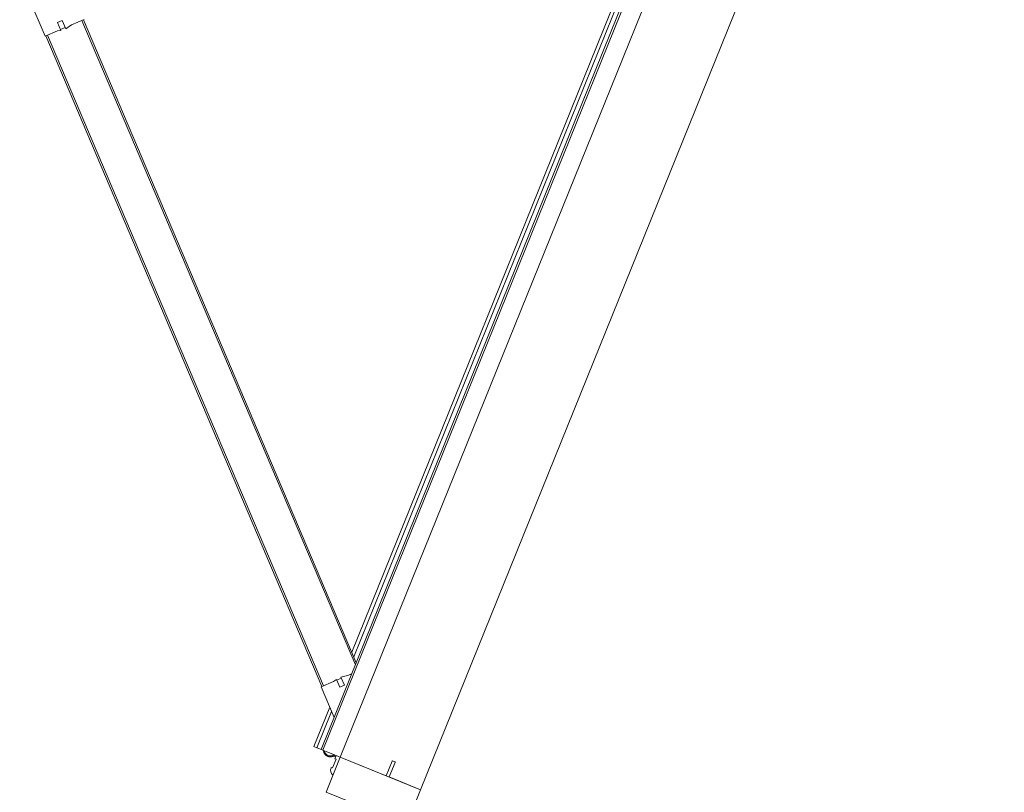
# Model space of a CAD drawing. Header units: millimetres. Extents: x 1512 to 2105, y 794 to 1149.
# Tile 124 of 256: x 1672.949 to 1674.105, y 1071.552 to 1072.458. Entities that reach past the tile are written whole.
import ezdxf

# ---------------------------------------------------------------- set-up
doc = ezdxf.new("R2010")
doc.units = ezdxf.units.MM
doc.layers.add('A-DOOR', color=31, linetype='Continuous', lineweight=9)

# ---------------------------------------------------------------- blocks, each defined once
blk = doc.blocks.new('5-panel_Bi-fold_external_door_10806 - Type 1-225860-همکف')
at = {"layer": 'A-DOOR'}
for p, q in [((-1.6227, 0.7434), (-1.6764, 0.6897)), ((-1.6757, 0.689), (-2.262, 0.1027)), ((-1.6743, 0.6876), (-2.2606, 0.1012)), ((-1.6764, 0.6897), (-1.6652, 0.6785)), ((-1.6757, 0.689), (-1.6743, 0.6876)), ((-1.6632, 0.675), (-1.6561, 0.6821)), ((-1.6561, 0.6821), (-1.6518, 0.6779)), ((-1.6652, 0.6785), (-1.6632, 0.675)), ((-1.6624, 0.6757), (-1.6582, 0.6715)), ((-1.6518, 0.6779), (-1.6592, 0.6705)), ((-1.6592, 0.6705), (-1.6526, 0.6659)), ((-1.6526, 0.6659), (-1.641, 0.6543)), ((-1.6432, 0.6565), (-2.2239, 0.0757)), ((-1.6417, 0.655), (-2.2211, 0.0757)), ((-1.6432, 0.6565), (-1.6417, 0.655)), ((-2.2627, 0.1034), (-2.2904, 0.0757)), ((-2.2516, 0.0922), (-2.2627, 0.1034)), ((-2.2606, 0.1012), (-2.262, 0.1027)), ((-2.281, 0.0851), (-2.331, 0.0851)), ((-2.331, 0.0811), (-2.331, 0.0851)), ((-2.331, 0.0811), (-2.285, 0.0811)), ((-2.331, 0.0801), (-2.331, 0.0811)), ((-2.2551, 0.083), (-2.248, 0.0901)), ((-2.2509, 0.0788), (-2.2551, 0.083)), ((-2.248, 0.0901), (-2.2516, 0.0922)), ((-2.2435, 0.0861), (-2.2509, 0.0788)), ((-2.2445, 0.0851), (-2.2488, 0.0894)), ((-2.2389, 0.0796), (-2.2435, 0.0861)), ((-2.2157, 0.0811), (-0.936, 0.0811)), ((-0.94, 0.0851), (-2.2117, 0.0851)), ((-2.331, 0.0755), (-2.331, 0.0801)), ((2.581, 0.0759), (-2.331, 0.0759)), ((-2.331, 0.0755), (-2.331, 0.0759)), ((-2.331, 0.0743), (-2.331, 0.0755)), ((-2.331, 0.0737), (-2.331, 0.0743)), ((2.581, 0.0737), (-2.331, 0.0737)), ((-2.331, 0.0693), (-2.331, 0.0737)), ((-2.2351, 0.0757), (-2.2389, 0.0796)), ((-2.3325, 0.0594), (-2.3325, 0.0569)), ((-2.3325, 0.0594), (-2.3325, 0.0569)), ((-2.3325, 0.0594), (-2.3325, 0.0569)), ((-2.3325, 0.0594), (-2.3325, 0.0569)), ((-2.331, 0.0538), (-2.331, 0.0693)), ((-2.331, 0.0516), (-2.375, 0.0516)), ((-2.375, 0.0516), (-2.375, -0.05)), ((-2.3461, 0.0569), (-2.3469, 0.0569)), ((-2.3461, 0.0569), (-2.3469, 0.0569)), ((-2.3461, 0.0553), (-2.3461, 0.0569)), ((-2.3461, 0.0553), (-2.3461, 0.0569)), ((-2.335, 0.0553), (-2.3461, 0.0553)), ((-2.331, 0.0569), (-2.335, 0.0569)), ((-2.335, 0.0569), (-2.335, 0.0553)), ((-2.331, 0.0516), (-2.331, 0.0538)), ((-2.331, -0.05), (-2.331, 0.0516)), ((-2.331, 0.0516), (2.581, 0.0516)), ((-2.331, -0.0065), (-2.331, 0.0516)), ((-2.3125, -0.0065), (-2.331, -0.0065)), ((-2.331, -0.05), (-2.331, -0.0102)), ((-2.331, -0.0102), (-2.3125, -0.0102)), ((-2.312, -0.0097), (-2.312, -0.007)), ((-2.375, -0.05), (-2.331, -0.05)), ((-2.331, -0.05), (2.581, -0.05))]:
    blk.add_line(p, q, dxfattribs=at)
at = {"layer": 'A-DOOR', "flags": 128}
blk.add_lwpolyline([(-2.3312, 0.0727), (-2.3315, 0.0725), (-2.3317, 0.0724), (-2.332, 0.0722), (-2.3323, 0.072), (-2.3325, 0.0718), (-2.3328, 0.0716), (-2.333, 0.0714), (-2.3332, 0.0712), (-2.3335, 0.0709), (-2.3337, 0.0707), (-2.3339, 0.0704), (-2.3341, 0.0702), (-2.3342, 0.0699), (-2.3344, 0.0696), (-2.3346, 0.0694), (-2.3347, 0.0691), (-2.3348, 0.0688), (-2.335, 0.0685), (-2.3351, 0.0682), (-2.3352, 0.0679), (-2.3352, 0.0676), (-2.3353, 0.0673), (-2.3354, 0.067), (-2.3354, 0.0666), (-2.3355, 0.0663), (-2.3355, 0.066), (-2.3355, 0.0657), (-2.3355, 0.0654), (-2.3355, 0.065), (-2.3355, 0.0647), (-2.3354, 0.0644), (-2.3354, 0.0641), (-2.3353, 0.0638), (-2.3352, 0.0635), (-2.3351, 0.0632), (-2.335, 0.0629), (-2.3349, 0.0626), (-2.3348, 0.0623), (-2.3346, 0.062), (-2.3345, 0.0617), (-2.3343, 0.0614), (-2.3342, 0.0612), (-2.334, 0.0609), (-2.3338, 0.0606), (-2.3336, 0.0604), (-2.3334, 0.0602), (-2.3331, 0.0599), (-2.3329, 0.0597), (-2.3327, 0.0595), (-2.3324, 0.0593), (-2.3322, 0.0591), (-2.3319, 0.0589), (-2.3316, 0.0587), (-2.3313, 0.0586), (-2.3311, 0.0584)], dxfattribs=at)
blk.add_lwpolyline([(-2.3312, 0.0727), (-2.3315, 0.0725), (-2.3317, 0.0724), (-2.332, 0.0722), (-2.3323, 0.072), (-2.3325, 0.0718), (-2.3328, 0.0716), (-2.333, 0.0714), (-2.3332, 0.0712), (-2.3335, 0.0709), (-2.3337, 0.0707), (-2.3339, 0.0704), (-2.3341, 0.0702), (-2.3342, 0.0699), (-2.3344, 0.0696), (-2.3346, 0.0694), (-2.3347, 0.0691), (-2.3348, 0.0688), (-2.335, 0.0685), (-2.3351, 0.0682), (-2.3352, 0.0679), (-2.3352, 0.0676), (-2.3353, 0.0673), (-2.3354, 0.067), (-2.3354, 0.0666), (-2.3355, 0.0663), (-2.3355, 0.066), (-2.3355, 0.0657), (-2.3355, 0.0654), (-2.3355, 0.065), (-2.3355, 0.0647), (-2.3354, 0.0644), (-2.3354, 0.0641), (-2.3353, 0.0638), (-2.3352, 0.0635), (-2.3351, 0.0632), (-2.335, 0.0629), (-2.3349, 0.0626), (-2.3348, 0.0623), (-2.3346, 0.062), (-2.3345, 0.0617), (-2.3343, 0.0614), (-2.3342, 0.0612), (-2.334, 0.0609), (-2.3338, 0.0606), (-2.3336, 0.0604), (-2.3334, 0.0602), (-2.3331, 0.0599), (-2.3329, 0.0597), (-2.3327, 0.0595), (-2.3324, 0.0593), (-2.3322, 0.0591), (-2.3319, 0.0589), (-2.3316, 0.0587), (-2.3313, 0.0586), (-2.3311, 0.0584)], dxfattribs=at)
blk.add_lwpolyline([(-2.3312, 0.0727), (-2.3315, 0.0725), (-2.3317, 0.0724), (-2.332, 0.0722), (-2.3323, 0.072), (-2.3325, 0.0718), (-2.3328, 0.0716), (-2.333, 0.0714), (-2.3332, 0.0712), (-2.3335, 0.0709), (-2.3337, 0.0707), (-2.3339, 0.0704), (-2.3341, 0.0702), (-2.3342, 0.0699), (-2.3344, 0.0696), (-2.3346, 0.0694), (-2.3347, 0.0691), (-2.3348, 0.0688), (-2.335, 0.0685), (-2.3351, 0.0682), (-2.3352, 0.0679), (-2.3352, 0.0676), (-2.3353, 0.0673), (-2.3354, 0.067), (-2.3354, 0.0666), (-2.3355, 0.0663), (-2.3355, 0.066), (-2.3355, 0.0657), (-2.3355, 0.0654), (-2.3355, 0.065), (-2.3355, 0.0647), (-2.3354, 0.0644), (-2.3354, 0.0641), (-2.3353, 0.0638), (-2.3352, 0.0635), (-2.3351, 0.0632), (-2.335, 0.0629), (-2.3349, 0.0626), (-2.3348, 0.0623), (-2.3346, 0.062), (-2.3345, 0.0617), (-2.3343, 0.0614), (-2.3342, 0.0612), (-2.334, 0.0609), (-2.3338, 0.0606), (-2.3336, 0.0604), (-2.3334, 0.0602), (-2.3331, 0.0599), (-2.3329, 0.0597), (-2.3327, 0.0595), (-2.3324, 0.0593), (-2.3322, 0.0591), (-2.3319, 0.0589), (-2.3316, 0.0587), (-2.3313, 0.0586), (-2.3311, 0.0584)], dxfattribs=at)
blk.add_lwpolyline([(-2.3312, 0.0727), (-2.3315, 0.0725), (-2.3317, 0.0724), (-2.332, 0.0722), (-2.3323, 0.072), (-2.3325, 0.0718), (-2.3328, 0.0716), (-2.333, 0.0714), (-2.3332, 0.0712), (-2.3335, 0.0709), (-2.3337, 0.0707), (-2.3339, 0.0704), (-2.3341, 0.0702), (-2.3342, 0.0699), (-2.3344, 0.0696), (-2.3346, 0.0694), (-2.3347, 0.0691), (-2.3348, 0.0688), (-2.335, 0.0685), (-2.3351, 0.0682), (-2.3352, 0.0679), (-2.3352, 0.0676), (-2.3353, 0.0673), (-2.3354, 0.067), (-2.3354, 0.0666), (-2.3355, 0.0663), (-2.3355, 0.066), (-2.3355, 0.0657), (-2.3355, 0.0654), (-2.3355, 0.065), (-2.3355, 0.0647), (-2.3354, 0.0644), (-2.3354, 0.0641), (-2.3353, 0.0638), (-2.3352, 0.0635), (-2.3351, 0.0632), (-2.335, 0.0629), (-2.3349, 0.0626), (-2.3348, 0.0623), (-2.3346, 0.062), (-2.3345, 0.0617), (-2.3343, 0.0614), (-2.3342, 0.0612), (-2.334, 0.0609), (-2.3338, 0.0606), (-2.3336, 0.0604), (-2.3334, 0.0602), (-2.3331, 0.0599), (-2.3329, 0.0597), (-2.3327, 0.0595), (-2.3324, 0.0593), (-2.3322, 0.0591), (-2.3319, 0.0589), (-2.3316, 0.0587), (-2.3313, 0.0586), (-2.3311, 0.0584)], dxfattribs=at)
blk.add_lwpolyline([(-2.3312, 0.0727), (-2.3315, 0.0725), (-2.3317, 0.0724), (-2.332, 0.0722), (-2.3323, 0.072), (-2.3325, 0.0718), (-2.3328, 0.0716), (-2.333, 0.0714), (-2.3332, 0.0712), (-2.3335, 0.0709), (-2.3337, 0.0707), (-2.3339, 0.0704), (-2.3341, 0.0702), (-2.3342, 0.0699), (-2.3344, 0.0696), (-2.3346, 0.0694), (-2.3347, 0.0691), (-2.3348, 0.0688), (-2.335, 0.0685), (-2.3351, 0.0682), (-2.3352, 0.0679), (-2.3352, 0.0676), (-2.3353, 0.0673), (-2.3354, 0.067), (-2.3354, 0.0666), (-2.3355, 0.0663), (-2.3355, 0.066), (-2.3355, 0.0657), (-2.3355, 0.0654), (-2.3355, 0.065), (-2.3355, 0.0647), (-2.3354, 0.0644), (-2.3354, 0.0641), (-2.3353, 0.0638), (-2.3352, 0.0635), (-2.3351, 0.0632), (-2.335, 0.0629), (-2.3349, 0.0626), (-2.3348, 0.0623), (-2.3346, 0.062), (-2.3345, 0.0617), (-2.3343, 0.0614), (-2.3342, 0.0612), (-2.334, 0.0609), (-2.3338, 0.0606), (-2.3336, 0.0604), (-2.3334, 0.0602), (-2.3331, 0.0599), (-2.3329, 0.0597), (-2.3327, 0.0595), (-2.3324, 0.0593), (-2.3322, 0.0591), (-2.3319, 0.0589), (-2.3316, 0.0587), (-2.3313, 0.0586), (-2.3311, 0.0584)], dxfattribs=at)
blk.add_lwpolyline([(-2.3312, 0.0727), (-2.3315, 0.0725), (-2.3317, 0.0724), (-2.332, 0.0722), (-2.3323, 0.072), (-2.3325, 0.0718), (-2.3328, 0.0716), (-2.333, 0.0714), (-2.3332, 0.0712), (-2.3335, 0.0709), (-2.3337, 0.0707), (-2.3339, 0.0704), (-2.3341, 0.0702), (-2.3342, 0.0699), (-2.3344, 0.0696), (-2.3346, 0.0694), (-2.3347, 0.0691), (-2.3348, 0.0688), (-2.335, 0.0685), (-2.3351, 0.0682), (-2.3352, 0.0679), (-2.3352, 0.0676), (-2.3353, 0.0673), (-2.3354, 0.067), (-2.3354, 0.0666), (-2.3355, 0.0663), (-2.3355, 0.066), (-2.3355, 0.0657), (-2.3355, 0.0654), (-2.3355, 0.065), (-2.3355, 0.0647), (-2.3354, 0.0644), (-2.3354, 0.0641), (-2.3353, 0.0638), (-2.3352, 0.0635), (-2.3351, 0.0632), (-2.335, 0.0629), (-2.3349, 0.0626), (-2.3348, 0.0623), (-2.3346, 0.062), (-2.3345, 0.0617), (-2.3343, 0.0614), (-2.3342, 0.0612), (-2.334, 0.0609), (-2.3338, 0.0606), (-2.3336, 0.0604), (-2.3334, 0.0602), (-2.3331, 0.0599), (-2.3329, 0.0597), (-2.3327, 0.0595), (-2.3324, 0.0593), (-2.3322, 0.0591), (-2.3319, 0.0589), (-2.3316, 0.0587), (-2.3313, 0.0586), (-2.3311, 0.0584)], dxfattribs=at)
blk.add_lwpolyline([(-2.3312, 0.0727), (-2.3315, 0.0725), (-2.3317, 0.0724), (-2.332, 0.0722), (-2.3323, 0.072), (-2.3325, 0.0718), (-2.3328, 0.0716), (-2.333, 0.0714), (-2.3332, 0.0712), (-2.3335, 0.0709), (-2.3337, 0.0707), (-2.3339, 0.0704), (-2.3341, 0.0702), (-2.3342, 0.0699), (-2.3344, 0.0696), (-2.3346, 0.0694), (-2.3347, 0.0691), (-2.3348, 0.0688), (-2.335, 0.0685), (-2.3351, 0.0682), (-2.3352, 0.0679), (-2.3352, 0.0676), (-2.3353, 0.0673), (-2.3354, 0.067), (-2.3354, 0.0666), (-2.3355, 0.0663), (-2.3355, 0.066), (-2.3355, 0.0657), (-2.3355, 0.0654), (-2.3355, 0.065), (-2.3355, 0.0647), (-2.3354, 0.0644), (-2.3354, 0.0641), (-2.3353, 0.0638), (-2.3352, 0.0635), (-2.3351, 0.0632), (-2.335, 0.0629), (-2.3349, 0.0626), (-2.3348, 0.0623), (-2.3346, 0.062), (-2.3345, 0.0617), (-2.3343, 0.0614), (-2.3342, 0.0612), (-2.334, 0.0609), (-2.3338, 0.0606), (-2.3336, 0.0604), (-2.3334, 0.0602), (-2.3331, 0.0599), (-2.3329, 0.0597), (-2.3327, 0.0595), (-2.3324, 0.0593), (-2.3322, 0.0591), (-2.3319, 0.0589), (-2.3316, 0.0587), (-2.3313, 0.0586), (-2.3311, 0.0584)], dxfattribs=at)
blk.add_lwpolyline([(-2.3312, 0.0727), (-2.3315, 0.0725), (-2.3317, 0.0724), (-2.332, 0.0722), (-2.3323, 0.072), (-2.3325, 0.0718), (-2.3328, 0.0716), (-2.333, 0.0714), (-2.3332, 0.0712), (-2.3335, 0.0709), (-2.3337, 0.0707), (-2.3339, 0.0704), (-2.3341, 0.0702), (-2.3342, 0.0699), (-2.3344, 0.0696), (-2.3346, 0.0694), (-2.3347, 0.0691), (-2.3348, 0.0688), (-2.335, 0.0685), (-2.3351, 0.0682), (-2.3352, 0.0679), (-2.3352, 0.0676), (-2.3353, 0.0673), (-2.3354, 0.067), (-2.3354, 0.0666), (-2.3355, 0.0663), (-2.3355, 0.066), (-2.3355, 0.0657), (-2.3355, 0.0654), (-2.3355, 0.065), (-2.3355, 0.0647), (-2.3354, 0.0644), (-2.3354, 0.0641), (-2.3353, 0.0638), (-2.3352, 0.0635), (-2.3351, 0.0632), (-2.335, 0.0629), (-2.3349, 0.0626), (-2.3348, 0.0623), (-2.3346, 0.062), (-2.3345, 0.0617), (-2.3343, 0.0614), (-2.3342, 0.0612), (-2.334, 0.0609), (-2.3338, 0.0606), (-2.3336, 0.0604), (-2.3334, 0.0602), (-2.3331, 0.0599), (-2.3329, 0.0597), (-2.3327, 0.0595), (-2.3324, 0.0593), (-2.3322, 0.0591), (-2.3319, 0.0589), (-2.3316, 0.0587), (-2.3313, 0.0586), (-2.3311, 0.0584)], dxfattribs=at)
at = {"layer": 'A-DOOR'}
for centre, radius, start, end in [((-2.3275, 0.0656), 0.007, 124.641, 235.359), ((-2.3275, 0.0656), 0.008, 231.3178, 244.0452), ((-2.3275, 0.0656), 0.008, 231.3178, 244.0452), ((-2.3275, 0.0656), 0.008, 231.3178, 244.0452), ((-2.3275, 0.0656), 0.008, 231.3178, 244.0452), ((-2.3469, 0.0499), 0.007, 90, 159.7478), ((-2.3469, 0.0499), 0.007, 90, 159.7478), ((-2.353, 0.0521), 0.0005, 159.7478, 270), ((-2.353, 0.0521), 0.0005, 159.7478, 270), ((-2.3125, -0.007), 0.0005, 0, 90), ((-2.3125, -0.0097), 0.0005, 270, 0)]:
    blk.add_arc(centre, radius, start, end, dxfattribs=at)

msp = doc.modelspace()

# ---------------------------------------------------------------- block references
at = {"layer": 'A-DOOR', "rotation": 67.99999999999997}
msp.add_blockref('5-panel_Bi-fold_external_door_10806 - Type 1-225860-همکف', (1674.2465, 1073.7347), dxfattribs=at)

doc.saveas('drawing.dxf')
